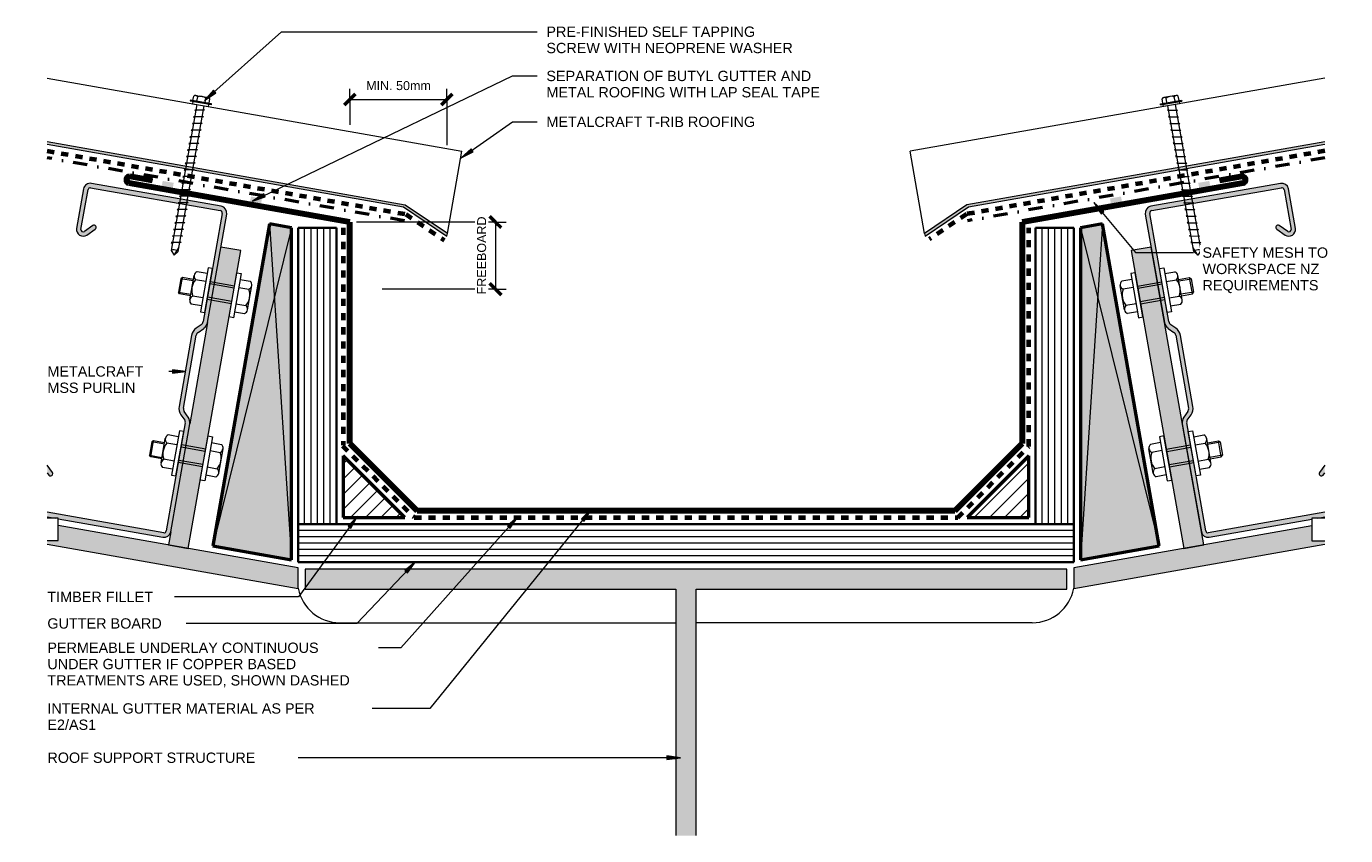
# Model space of a CAD drawing. Header units: millimetres. Extents: x 3437 to 4025, y 2645 to 3006.
import ezdxf

# ---------------------------------------------------------------- set-up
doc = ezdxf.new("R2010")
doc.units = ezdxf.units.MM
doc.linetypes.add('Dash', pattern=[6.35, 3.175, -3.175])
doc.linetypes.add('Dash dot', pattern=[15.875, 6.35, -4.7625, 0, -4.7625])
for name, color, linetype, lineweight in [('A-ANNO-DIMS', 211, 'Continuous', 9), ('A-ANNO-DIMS-2', 211, 'Continuous', 9), ('A-DETL', 90, 'Continuous', 13), ('A-DETL-GENF', 92, 'Continuous', 13), ('A-DETL-MEDM', 33, 'Continuous', 35), ('A-DETL-THIN', 151, 'Continuous', 13), ('G-ANNO-TEXT', 231, 'Continuous', 9)]:
    doc.layers.add(name, color=color, linetype=linetype, lineweight=lineweight)
doc.styles.add('Arial', font='arial.ttf', dxfattribs={"height": 4.6})
doc.styles.add('Arial_1', font='arial.ttf', dxfattribs={"height": 4})
doc.dimstyles.new('Diagonal', dxfattribs={"dimscale": 304.8, "dimtxt": 4.081038, "dimasz": 0.016404, "dimexe": 0.015748, "dimexo": 0.009843, "dimgap": 0.009843, "dimtad": 1, "dimdec": 0, "dimzin": 0, "dimdsep": 46, "dimtxsty": 'Arial_1', "dimblk1": 'OBLIQUE', "dimblk2": 'OBLIQUE', "dimsah": 1, "dimcen": 0.09, "dimazin": 0, "dimtfac": 1, "dimtdec": 4, "dimtix": 1, "dimtmove": 0, "dimatfit": 3, "dimfxl": 1, "dimtvp": 1, "dimtfill": 1, "dimtolj": 1, "dimtzin": 0, "dimarcsym": 2})
pattern_1 = [(45, (0, 0), (-3.3941125, 3.3941125), [])]

# ---------------------------------------------------------------- blocks, each defined once
blk = doc.blocks.new('Internal Gutter - Insulated Gutter-5393945-D CR 04 INTERNAL GUTTER')
at = {"layer": 'A-DETL-GENF', "lineweight": 50}
for p, q in [((0, 128.9), (-98.48, 146.26)), ((300, 128.9), (398.48, 146.26)), ((0, 128.9), (0, 30)), ((300, 30), (300, 128.9)), ((0, 30), (30, 0)), ((270, 0), (300, 30)), ((270, 0), (30, 0))]:
    blk.add_line(p, q, dxfattribs=at)
blk = doc.blocks.new('17mm Plywood1 - 17mm Plywood-5026487-D CR 04 INTERNAL GUTTER')
at = {"layer": 'A-DETL-GENF'}
for p, q in [((0, 14.17), (132.34, 14.17)), ((0, 11.33), (132.34, 11.33)), ((0, 8.5), (132.34, 8.5)), ((0, 5.67), (132.34, 5.67)), ((0, 2.83), (132.34, 2.83))]:
    blk.add_line(p, q, dxfattribs=at)
at = {"layer": 'A-DETL-MEDM'}
for p, q in [((132.34, 17), (0, 17)), ((0, 17), (0, 0)), ((0, 0), (132.34, 0))]:
    blk.add_line(p, q, dxfattribs=at)
blk = doc.blocks.new('17mm Plywood1 - 17mm Plywood-4869767-D CR 04 INTERNAL GUTTER')
at = {"layer": 'A-DETL-GENF'}
for p, q in [((0, 14.17), (346, 14.17)), ((0, 11.33), (346, 11.33)), ((0, 8.5), (346, 8.5)), ((0, 5.67), (346, 5.67)), ((0, 2.83), (346, 2.83))]:
    blk.add_line(p, q, dxfattribs=at)
at = {"layer": 'A-DETL-MEDM'}
for p, q in [((346, 17), (0, 17)), ((0, 17), (0, 0)), ((346, 0), (346, 17)), ((0, 0), (329, 0))]:
    blk.add_line(p, q, dxfattribs=at)
blk = doc.blocks.new('17mm Plywood1 - 17mm Plywood-V1-D CR 04 INTERNAL GUTTER')
at = {"layer": 'A-DETL-GENF'}
for p, q in [((0, 14.17), (132.34, 14.17)), ((0, 11.33), (132.34, 11.33)), ((0, 8.5), (132.34, 8.5)), ((0, 5.67), (132.34, 5.67)), ((0, 2.83), (132.34, 2.83))]:
    blk.add_line(p, q, dxfattribs=at)
at = {"layer": 'A-DETL-MEDM'}
for p, q in [((132.34, 17), (0, 17)), ((0, 17), (0, 0)), ((132.34, 0), (132.34, 17)), ((0, 0), (132.34, 0))]:
    blk.add_line(p, q, dxfattribs=at)
blk = doc.blocks.new('Roof Cladding Section - T-Trib-4833861-D CR 04 INTERNAL GUTTER')
at = {"layer": 'A-DETL-GENF'}
blk.add_hatch(color=256, dxfattribs=at).paths.add_polyline_path([(-290, 21.53), (-268.72, 31), (-107.26, 31), (-107.08, 32), (-269.3, 32), (-290, 22.78)])
for p, q in [((-102.15, 60), (-290, 60)), ((-290, 22.78), (-290, 60)), ((-269.3, 32), (-290, 22.78)), ((-290, 21.53), (-268.72, 31)), ((-107.08, 32), (-269.3, 32)), ((-268.72, 31), (-107.26, 31)), ((-290, 22.78), (-290, 21.53))]:
    blk.add_line(p, q, dxfattribs=at)
blk = doc.blocks.new('Building Paper - Building Paper-4869768-D CR 04 INTERNAL GUTTER')
at = {"layer": 'A-DETL-GENF', "linetype": 'Dash', "lineweight": 70}
blk.add_line((16.86, 0), (179.24, 0), dxfattribs=at)
blk = doc.blocks.new('Building Paper - Building Paper-5026488-D CR 04 INTERNAL GUTTER')
at = {"layer": 'A-DETL-GENF', "linetype": 'Dash', "lineweight": 70}
blk.add_line((0, 0), (20, 0), dxfattribs=at)
blk = doc.blocks.new('Roof Cladding Section - T-Trib-5026489-D CR 04 INTERNAL GUTTER')
at = {"layer": 'A-DETL-GENF'}
blk.add_hatch(color=256, dxfattribs=at).paths.add_polyline_path([(-276.88, -21.53), (-276.88, -22.78), (-256.19, -32), (-93.97, -32), (-94.14, -31), (-255.61, -31), (-274.86, -22.43)])
for p, q in [((-255.61, -31), (-276.88, -21.53)), ((-276.88, -21.53), (-276.88, -22.78)), ((-276.88, -22.78), (-276.88, -60)), ((-276.88, -22.78), (-256.19, -32)), ((-256.19, -32), (-93.97, -32)), ((-94.14, -31), (-255.61, -31)), ((-89.03, -60), (-276.88, -60))]:
    blk.add_line(p, q, dxfattribs=at)
blk = doc.blocks.new('Building Paper - Building Paper-4869772-D CR 04 INTERNAL GUTTER')
at = {"layer": 'A-DETL-GENF', "linetype": 'Dash', "lineweight": 70}
blk.add_line((16.86, 0), (179.24, 0), dxfattribs=at)
blk = doc.blocks.new('Building Paper - Building Paper-5026490-D CR 04 INTERNAL GUTTER')
at = {"layer": 'A-DETL-GENF', "linetype": 'Dash', "lineweight": 70}
blk.add_line((0, 0), (20.76, 0), dxfattribs=at)
blk = doc.blocks.new('Building Paper - Building Paper-5026491-D CR 04 INTERNAL GUTTER')
at = {"layer": 'A-DETL-GENF', "linetype": 'Dash', "lineweight": 70}
blk.add_line((0, 0), (97.09, 0), dxfattribs=at)
blk = doc.blocks.new('Building Paper - Building Paper-4869775-D CR 04 INTERNAL GUTTER')
at = {"layer": 'A-DETL-GENF', "linetype": 'Dash', "lineweight": 70}
blk.add_line((0, 0), (44.91, 0), dxfattribs=at)
blk = doc.blocks.new('Building Paper - Building Paper-4869776-D CR 04 INTERNAL GUTTER')
at = {"layer": 'A-DETL-GENF', "linetype": 'Dash', "lineweight": 70}
blk.add_line((0, 0), (242.49, 0), dxfattribs=at)
blk = doc.blocks.new('Building Paper - Building Paper-5026492-D CR 04 INTERNAL GUTTER')
at = {"layer": 'A-DETL-GENF', "linetype": 'Dash', "lineweight": 70}
blk.add_line((0, 0), (97.58, 0), dxfattribs=at)
blk = doc.blocks.new('Metalcraft MSS Purlin-150x1 - Metalcraft MSS Purlin-150x65-4992777-D CR 04 INTERNAL GUTTER')
at = {"layer": 'A-DETL-GENF'}
h = blk.add_hatch(color=256, dxfattribs=at)
h.paths.add_polyline_path([(2.22, 0.1), (3, 0), (49.57, 0), (49.65, 0.45), (52.21, 0), (55.37, 0), (55.73, 2), (2.99, 2), (2.74, 2.03), (2.5, 2.13), (2.29, 2.29), (2.13, 2.5), (2.03, 2.74), (2, 2.99), (2, 52), (2.09, 52.51), (2.22, 52.83), (2.49, 53.18), (4.53, 55.22), (5.32, 56.25), (5.82, 57.48), (5.99, 58.75), (5.99, 90.92), (5.82, 92.21), (5.32, 93.42), (4.53, 94.45), (2.66, 96.33), (2.31, 96.78), (2.08, 97.34), (2, 97.95), (2, 146.91), (2.04, 147.19), (2.15, 147.45), (2.32, 147.68), (2.55, 147.85), (2.81, 147.96), (3.24, 148), (61.85, 148), (62.16, 147.95), (62.35, 147.87), (62.56, 147.71), (62.71, 147.5), (62.81, 147.26), (62.85, 147.01), (62.85, 128.98), (62.82, 128.73), (62.72, 128.5), (62.57, 128.3), (62.37, 128.15), (62.14, 128.05), (61.89, 128.02), (61.64, 128.05), (61.41, 128.15), (61.21, 128.3), (57.97, 131.54), (57.77, 131.69), (57.53, 131.79), (57.27, 131.83), (57.01, 131.79), (56.77, 131.69), (56.56, 131.54), (56.4, 131.33), (56.3, 131.09), (56.27, 130.83), (56.3, 130.57), (56.4, 130.33), (56.56, 130.12), (59.78, 126.9), (60.4, 126.44), (61.12, 126.16), (61.89, 126.07), (62.66, 126.18), (63.37, 126.48), (63.98, 126.95), (64.45, 127.57), (64.75, 128.29), (64.85, 129.06), (64.85, 147), (64.75, 147.78), (64.45, 148.5), (63.97, 149.12), (63.35, 149.6), (62.62, 149.9), (61.85, 150), (2.92, 149.99), (2.22, 149.9), (1.5, 149.6), (0.88, 149.12), (0.4, 148.5), (0.1, 147.78), (0, 147), (0, 97.81), (0.14, 96.77), (0.53, 95.81), (1.17, 94.98), (3.41, 92.75), (3.72, 92.33), (3.92, 91.85), (3.99, 91.27), (3.99, 58.34), (3.92, 57.82), (3.72, 57.34), (3.41, 56.93), (1.17, 54.69), (0.53, 53.86), (0.14, 52.9), (0, 51.87), (0, 3), (0.1, 2.22), (0.4, 1.5), (0.88, 0.88), (1.5, 0.4), (2.14, 0.14)])
h.paths.add_polyline_path([(57.01, 18.21), (57.27, 18.17), (57.53, 18.21), (57.77, 18.31), (57.97, 18.46), (58.77, 19.26), (59.38, 22.69), (56.56, 19.88), (56.4, 19.67), (56.3, 19.43), (56.27, 19.17), (56.3, 18.91), (56.4, 18.67), (56.56, 18.46), (56.77, 18.31)])
for p, q in [((61.85, 150), (3, 150)), ((3.09, 148), (61.85, 148)), ((0, 147), (0, 97.81)), ((2, 97.95), (2, 146.91)), ((62.85, 147.01), (62.85, 128.98)), ((64.85, 129.06), (64.85, 147)), ((56.56, 130.12), (59.78, 126.9)), ((61.21, 128.3), (57.97, 131.54)), ((1.17, 94.98), (3.41, 92.75)), ((4.53, 94.45), (2.69, 96.3)), ((3.99, 91.34), (3.99, 58.34)), ((5.99, 58.75), (5.99, 90.92)), ((3.41, 56.93), (1.17, 54.69)), ((2.49, 53.18), (4.53, 55.22)), ((0, 51.87), (0, 3)), ((2, 2.99), (2, 52)), ((59.38, 22.69), (56.56, 19.88)), ((57.97, 18.46), (58.77, 19.26)), ((55.73, 2), (2.99, 2)), ((3, 0), (49.57, 0)), ((52.21, 0), (55.37, 0))]:
    blk.add_line(p, q, dxfattribs=at)
for centre, radius, start, end in [((3, 147), 3, 90, 180), ((3.09, 146.91), 1.09, 90, 180), ((61.85, 147), 3, 360, 90), ((61.85, 147.01), 0.993, 0, 90), ((57.27, 130.83), 1, 45, 225), ((61.85, 129.06), 2.99, 226.03381, 0), ((61.89, 128.98), 0.959, 225, 0), ((3.99, 97.81), 3.99, 180, 225), ((4.34, 97.95), 2.34, 180, 225), ((1, 90.92), 4.99, 360, 45), ((2, 91.34), 1.99, 0, 45), ((3.99, 51.87), 3.99, 135, 180), ((3.67, 52), 1.67, 135, 180), ((2, 58.34), 1.99, 315, 360), ((1, 58.75), 4.99, 315, 360), ((57.27, 19.17), 1, 135, 315), ((3, 3), 3, 180, 270), ((2.99, 2.99), 0.993, 180, 270)]:
    blk.add_arc(centre, radius, start, end, dxfattribs=at)
blk = doc.blocks.new('Metalcraft MSS Purlin-150x1 - Metalcraft MSS Purlin-150x65-5026493-D CR 04 INTERNAL GUTTER')
at = {"layer": 'A-DETL-GENF'}
h = blk.add_hatch(color=256, dxfattribs=at)
h.paths.add_polyline_path([(2.22, -0.1), (1.5, -0.4), (0.88, -0.88), (0.4, -1.5), (0.1, -2.22), (0, -3), (0, -51.87), (0.14, -52.9), (0.53, -53.86), (1.17, -54.69), (3.41, -56.93), (3.72, -57.34), (3.92, -57.82), (3.99, -58.34), (3.99, -91.37), (3.92, -91.85), (3.72, -92.33), (3.41, -92.75), (1.17, -94.98), (0.53, -95.81), (0.14, -96.77), (0, -97.81), (0, -147), (0.1, -147.78), (0.4, -148.5), (0.88, -149.12), (1.5, -149.6), (2.22, -149.9), (3.17, -150), (61.85, -150), (62.62, -149.9), (63.35, -149.6), (63.97, -149.12), (64.45, -148.5), (64.75, -147.78), (64.85, -147), (64.85, -129.06), (64.75, -128.29), (64.45, -127.57), (63.98, -126.95), (63.37, -126.48), (62.66, -126.18), (61.89, -126.07), (61.12, -126.16), (60.4, -126.44), (59.78, -126.9), (56.56, -130.12), (56.4, -130.33), (56.3, -130.57), (56.27, -130.83), (56.3, -131.09), (56.45, -131.39), (56.56, -131.54), (56.84, -131.73), (57.01, -131.79), (57.27, -131.83), (57.53, -131.79), (57.77, -131.69), (58.04, -131.47), (61.21, -128.3), (61.47, -128.12), (61.64, -128.05), (61.89, -128.02), (62.14, -128.05), (62.37, -128.15), (62.57, -128.3), (62.72, -128.5), (62.82, -128.73), (62.85, -129.01), (62.85, -147.01), (62.81, -147.26), (62.71, -147.5), (62.56, -147.71), (62.27, -147.9), (62.11, -147.97), (61.85, -148), (3.09, -148), (2.81, -147.96), (2.55, -147.85), (2.32, -147.68), (2.13, -147.42), (2.04, -147.19), (2, -146.91), (2, -97.95), (2.08, -97.34), (2.31, -96.78), (2.69, -96.3), (4.53, -94.45), (5.32, -93.42), (5.82, -92.21), (5.99, -90.92), (5.99, -58.75), (5.82, -57.46), (5.32, -56.25), (4.53, -55.22), (2.49, -53.18), (2.22, -52.83), (2.06, -52.43), (2, -52), (2, -2.99), (2.03, -2.74), (2.13, -2.5), (2.29, -2.29), (2.5, -2.13), (2.74, -2.03), (2.99, -2), (55.73, -2), (55.37, 0), (51.85, 0), (50.53, -0.23), (50.49, 0), (3, 0), (2.39, -0.08)])
h.paths.add_polyline_path([(57.01, -18.21), (56.77, -18.31), (56.56, -18.46), (56.37, -18.75), (56.3, -18.91), (56.27, -19.17), (56.32, -19.48), (56.4, -19.67), (56.63, -19.94), (59.38, -22.69), (58.77, -19.26), (57.9, -18.41), (57.77, -18.31), (57.53, -18.21), (57.27, -18.17)])
for p, q in [((50.49, 0), (3, 0)), ((55.37, 0), (51.85, 0)), ((0, -3), (0, -51.87)), ((2, -52), (2, -2.99)), ((2.99, -2), (55.73, -2)), ((56.56, -19.88), (59.38, -22.69)), ((58.77, -19.26), (57.97, -18.46)), ((1.17, -54.69), (3.41, -56.93)), ((4.53, -55.22), (2.49, -53.18)), ((3.99, -58.34), (3.99, -91.34)), ((5.99, -90.92), (5.99, -58.75)), ((3.41, -92.75), (1.17, -94.98)), ((0, -97.81), (0, -147)), ((2, -146.91), (2, -97.95)), ((2.69, -96.3), (4.53, -94.45)), ((59.78, -126.9), (56.56, -130.12)), ((57.97, -131.54), (61.21, -128.3)), ((62.85, -128.98), (62.85, -147.01)), ((64.85, -147), (64.85, -129.06)), ((3, -150), (61.85, -150)), ((61.85, -148), (3.09, -148))]:
    blk.add_line(p, q, dxfattribs=at)
for centre, radius, start, end in [((3, -3), 3, 90, 180), ((2.99, -2.99), 0.993, 90, 180), ((57.27, -19.17), 1, 45, 225), ((3.99, -51.87), 3.99, 180, 225), ((3.67, -52), 1.67, 180, 225), ((2, -58.34), 1.99, 0, 45), ((1, -58.75), 4.99, 0, 45), ((2, -91.34), 1.99, 315, 360), ((1, -90.92), 4.99, 315, 0), ((3.99, -97.81), 3.99, 135, 180), ((4.34, -97.95), 2.34, 135, 180), ((61.85, -129.06), 2.99, 0, 133.96619), ((61.89, -128.98), 0.959, 0, 135), ((57.27, -130.83), 1, 135, 315), ((3, -147), 3, 180, 270), ((3.09, -146.91), 1.09, 180, 270), ((61.85, -147), 3, 270, 0), ((61.85, -147.01), 0.993, 270, 360)]:
    blk.add_arc(centre, radius, start, end, dxfattribs=at)
blk = doc.blocks.new('Rivets - M1 - Rivets-4992778-D CR 04 INTERNAL GUTTER')
at = {"layer": 'A-DETL-GENF'}
for p, q in [((-2, 7.33), (-6.57, 7.33)), ((-2, 10), (-2, -10)), ((0, 10), (-2, 10)), ((0, -10), (0, 10)), ((11, -10), (11, 10)), ((11, 10), (13, 10)), ((13, 10), (13, -10)), ((13, 7.33), (17.57, 7.33)), ((-7.57, -5.52), (-7.57, 5.52)), ((-2, 3.7), (-6.57, 3.7)), ((0, 4), (11, 4)), ((0, 3), (11, 3)), ((13, 3.7), (17.57, 3.7)), ((18.57, -5.52), (18.57, 5.52)), ((18.57, 3.67), (23.54, 3.67)), ((18.57, 3.01), (24.2, 3.01)), ((23.54, 3.67), (24.2, 3.01)), ((23.54, -3.67), (23.54, 3.67)), ((24.2, 3.01), (24.2, -3.01)), ((-2, -3.7), (-6.57, -3.7)), ((0, -3), (11, -3)), ((0, -4), (11, -4)), ((13, -3.7), (17.57, -3.7)), ((24.2, -3.01), (18.57, -3.01)), ((18.57, -3.67), (23.54, -3.67)), ((23.54, -3.67), (24.2, -3.01)), ((-2, -7.33), (-6.57, -7.33)), ((-2, -10), (0, -10)), ((13, -10), (11, -10)), ((13, -7.33), (17.57, -7.33))]:
    blk.add_line(p, q, dxfattribs=at)
for centre, radius, start, end in [((-5.42, 5.52), 2.15, 122.38007, 237.61993), ((16.42, 5.52), 2.15, 302.38007, 57.61993), ((-0.24, 0), 7.33, 149.72736, 210.27264), ((11.24, 0), 7.33, 329.72736, 30.27264), ((-5.42, -5.52), 2.15, 122.38007, 237.61993), ((16.42, -5.52), 2.15, 302.38007, 57.61993)]:
    blk.add_arc(centre, radius, start, end, dxfattribs=at)
blk = doc.blocks.new('Rivets - M1 - Rivets-5026494-D CR 04 INTERNAL GUTTER')
at = {"layer": 'A-DETL-GENF'}
for p, q in [((-2, 7.33), (-6.57, 7.33)), ((-2, -10), (-2, 10)), ((-2, 10), (0, 10)), ((0, 10), (0, -10)), ((11, 10), (11, -10)), ((13, 10), (11, 10)), ((13, -10), (13, 10)), ((13, 7.33), (17.57, 7.33)), ((-7.57, 5.52), (-7.57, -5.52)), ((-2, 3.7), (-6.57, 3.7)), ((0, 4), (11, 4)), ((0, 3), (11, 3)), ((13, 3.7), (17.57, 3.7)), ((18.57, 5.52), (18.57, -5.52)), ((18.57, 3.67), (23.54, 3.67)), ((24.2, 3.01), (18.57, 3.01)), ((23.54, 3.67), (24.2, 3.01)), ((23.54, 3.67), (23.54, -3.67)), ((24.2, -3.01), (24.2, 3.01)), ((-2, -3.7), (-6.57, -3.7)), ((0, -3), (11, -3)), ((0, -4), (11, -4)), ((13, -3.7), (17.57, -3.7)), ((18.57, -3.01), (24.2, -3.01)), ((18.57, -3.67), (23.54, -3.67)), ((23.54, -3.67), (24.2, -3.01)), ((-2, -7.33), (-6.57, -7.33)), ((0, -10), (-2, -10)), ((11, -10), (13, -10)), ((13, -7.33), (17.57, -7.33))]:
    blk.add_line(p, q, dxfattribs=at)
for centre, radius, start, end in [((-5.42, 5.52), 2.15, 122.38007, 237.61993), ((16.42, 5.52), 2.15, 302.38007, 57.61993), ((-0.24, 0), 7.33, 149.72736, 210.27264), ((11.24, 0), 7.33, 329.72736, 30.27264), ((-5.42, -5.52), 2.15, 122.38007, 237.61993), ((16.42, -5.52), 2.15, 302.38007, 57.61993)]:
    blk.add_arc(centre, radius, start, end, dxfattribs=at)
blk = doc.blocks.new('Screw4 - Screw 2-5534690-D CR 04 INTERNAL GUTTER')
at = {"layer": 'A-DETL-GENF'}
for p, q in [((4.79, 1.5), (-4.79, 1.5)), ((-4.79, 1.5), (-4.79, 1)), ((4.79, 1), (-4.79, 1)), ((-3.67, 1.5), (-3.67, 3.47)), ((-3.67, 1), (-3.67, 0)), ((-3.67, 0), (3.67, 0)), ((-2.76, 3.97), (2.76, 3.97)), ((-1.85, 1.5), (-1.85, 3.47)), ((-1.6, 0), (-1.6, -66.08)), ((1.6, -66.08), (1.6, 0)), ((1.85, 1.5), (1.85, 3.47)), ((3.67, 1.5), (3.67, 3.47)), ((3.67, 0), (3.67, 1)), ((4.79, 1), (4.79, 1.5)), ((2.17, -1.91), (-2.17, -2.67)), ((-2.17, -2.67), (-1.6, -3)), ((2.17, -4.91), (-2.17, -5.67)), ((-2.17, -5.67), (-1.6, -6)), ((1.6, -1.58), (2.17, -1.91)), ((1.6, -4.58), (2.17, -4.91)), ((2.17, -7.91), (-2.17, -8.67)), ((-2.17, -8.67), (-1.6, -9)), ((2.17, -10.91), (-2.17, -11.67)), ((-2.17, -11.67), (-1.6, -12)), ((1.6, -7.58), (2.17, -7.91)), ((1.6, -10.58), (2.17, -10.91)), ((2.17, -13.91), (-2.17, -14.67)), ((-2.17, -14.67), (-1.6, -15)), ((2.17, -16.91), (-2.17, -17.67)), ((1.6, -13.58), (2.17, -13.91)), ((1.6, -16.58), (2.17, -16.91)), ((-2.17, -17.67), (-1.6, -18)), ((2.17, -19.91), (-2.17, -20.67)), ((-2.17, -20.67), (-1.6, -21)), ((2.17, -22.91), (-2.17, -23.67)), ((1.6, -19.58), (2.17, -19.91)), ((1.6, -22.58), (2.17, -22.91)), ((-2.17, -23.67), (-1.6, -24)), ((2.17, -25.91), (-2.17, -26.67)), ((-2.17, -26.67), (-1.6, -27)), ((2.17, -28.91), (-2.17, -29.67)), ((1.6, -25.58), (2.17, -25.91)), ((1.6, -28.58), (2.17, -28.91)), ((-2.17, -29.67), (-1.6, -30)), ((2.17, -31.91), (-2.17, -32.67)), ((-2.17, -32.67), (-1.6, -33)), ((2.17, -34.91), (-2.17, -35.67)), ((1.6, -31.58), (2.17, -31.91)), ((1.6, -34.58), (2.17, -34.91)), ((-2.17, -35.67), (-1.6, -36)), ((2.17, -37.91), (-2.17, -38.67)), ((-2.17, -38.67), (-1.6, -39)), ((2.17, -40.91), (-2.17, -41.67)), ((1.6, -37.58), (2.17, -37.91)), ((1.6, -40.58), (2.17, -40.91)), ((-2.17, -41.67), (-1.6, -42)), ((2.17, -43.91), (-2.17, -44.67)), ((-2.17, -44.67), (-1.6, -45)), ((2.17, -46.91), (-2.17, -47.67)), ((1.6, -43.58), (2.17, -43.91)), ((1.6, -46.58), (2.17, -46.91)), ((-2.17, -47.67), (-1.6, -48)), ((2.17, -49.91), (-2.17, -50.67)), ((-2.17, -50.67), (-1.6, -51)), ((2.17, -52.91), (-2.17, -53.67)), ((1.6, -49.58), (2.17, -49.91)), ((1.6, -52.58), (2.17, -52.91)), ((-2.17, -53.67), (-1.6, -54)), ((2.17, -55.91), (-2.17, -56.67)), ((-2.17, -56.67), (-1.6, -57)), ((1.6, -55.58), (2.17, -55.91)), ((1.6, -58.58), (2.17, -58.91)), ((2.17, -58.91), (-2.17, -59.67)), ((-2.17, -59.67), (-1.6, -60)), ((2.17, -61.91), (-2.17, -62.67)), ((-2.17, -62.67), (-1.6, -63)), ((0, -67.99), (1.6, -64.03)), ((1.6, -61.58), (2.17, -61.91)), ((-1.6, -66.08), (0, -67.99)), ((1.6, -66.08), (0, -67.99))]:
    blk.add_line(p, q, dxfattribs=at)
for centre, radius, start, end in [((-2.76, 2.9), 1.08, 32.38007, 147.61993), ((0, 0.31), 3.67, 59.72736, 120.27264), ((2.76, 2.9), 1.08, 32.38007, 147.61993), ((0.08, -68.71), 3.11, 74.30592, 122.49751)]:
    blk.add_arc(centre, radius, start, end, dxfattribs=at)
blk = doc.blocks.new('Screw4 - Screw 2-5534848-D CR 04 INTERNAL GUTTER')
at = {"layer": 'A-DETL-GENF'}
for p, q in [((-1.6, 66.08), (0, 67.99)), ((-1.6, 0), (-1.6, 66.08)), ((1.6, 66.08), (0, 67.99)), ((0, 67.99), (1.6, 64.03)), ((1.6, 66.08), (1.6, 0)), ((-2.17, 62.67), (-1.6, 63)), ((2.17, 61.91), (-2.17, 62.67)), ((-2.17, 59.67), (-1.6, 60)), ((2.17, 58.91), (-2.17, 59.67)), ((1.6, 61.58), (2.17, 61.91)), ((1.6, 58.58), (2.17, 58.91)), ((-2.17, 56.67), (-1.6, 57)), ((2.17, 55.91), (-2.17, 56.67)), ((-2.17, 53.67), (-1.6, 54)), ((2.17, 52.91), (-2.17, 53.67)), ((1.6, 55.58), (2.17, 55.91)), ((-2.17, 50.67), (-1.6, 51)), ((2.17, 49.91), (-2.17, 50.67)), ((-2.17, 47.67), (-1.6, 48)), ((2.17, 46.91), (-2.17, 47.67)), ((1.6, 52.58), (2.17, 52.91)), ((1.6, 49.58), (2.17, 49.91)), ((-2.17, 44.67), (-1.6, 45)), ((2.17, 43.91), (-2.17, 44.67)), ((-2.17, 41.67), (-1.6, 42)), ((2.17, 40.91), (-2.17, 41.67)), ((1.6, 46.58), (2.17, 46.91)), ((1.6, 43.58), (2.17, 43.91)), ((-2.17, 38.67), (-1.6, 39)), ((2.17, 37.91), (-2.17, 38.67)), ((-2.17, 35.67), (-1.6, 36)), ((2.17, 34.91), (-2.17, 35.67)), ((1.6, 40.58), (2.17, 40.91)), ((1.6, 37.58), (2.17, 37.91)), ((-2.17, 32.67), (-1.6, 33)), ((2.17, 31.91), (-2.17, 32.67)), ((-2.17, 29.67), (-1.6, 30)), ((2.17, 28.91), (-2.17, 29.67)), ((1.6, 34.58), (2.17, 34.91)), ((1.6, 31.58), (2.17, 31.91)), ((-2.17, 26.67), (-1.6, 27)), ((2.17, 25.91), (-2.17, 26.67)), ((-2.17, 23.67), (-1.6, 24)), ((2.17, 22.91), (-2.17, 23.67)), ((1.6, 28.58), (2.17, 28.91)), ((1.6, 25.58), (2.17, 25.91)), ((-2.17, 20.67), (-1.6, 21)), ((2.17, 19.91), (-2.17, 20.67)), ((-2.17, 17.67), (-1.6, 18)), ((2.17, 16.91), (-2.17, 17.67)), ((1.6, 22.58), (2.17, 22.91)), ((1.6, 19.58), (2.17, 19.91)), ((-2.17, 14.67), (-1.6, 15)), ((2.17, 13.91), (-2.17, 14.67)), ((-2.17, 11.67), (-1.6, 12)), ((1.6, 16.58), (2.17, 16.91)), ((1.6, 13.58), (2.17, 13.91)), ((2.17, 10.91), (-2.17, 11.67)), ((-2.17, 8.67), (-1.6, 9)), ((2.17, 7.91), (-2.17, 8.67)), ((-2.17, 5.67), (-1.6, 6)), ((1.6, 10.58), (2.17, 10.91)), ((1.6, 7.58), (2.17, 7.91)), ((-3.67, 0), (3.67, 0)), ((-3.67, -1), (-3.67, 0)), ((2.17, 4.91), (-2.17, 5.67)), ((-2.17, 2.67), (-1.6, 3)), ((2.17, 1.91), (-2.17, 2.67)), ((1.6, 4.58), (2.17, 4.91)), ((1.6, 1.58), (2.17, 1.91)), ((-4.79, -1.5), (-4.79, -1)), ((4.79, -1), (-4.79, -1)), ((4.79, -1.5), (-4.79, -1.5)), ((-3.67, -1.5), (-3.67, -3.47)), ((-2.76, -3.97), (2.76, -3.97)), ((-1.85, -1.5), (-1.85, -3.47)), ((1.85, -1.5), (1.85, -3.47)), ((3.67, 0), (3.67, -1)), ((3.67, -1.5), (3.67, -3.47)), ((4.79, -1), (4.79, -1.5))]:
    blk.add_line(p, q, dxfattribs=at)
for centre, radius, start, end in [((0.08, 68.71), 3.11, 237.50249, 285.69408), ((-2.76, -2.9), 1.08, 212.38007, 327.61993), ((0, -0.31), 3.67, 239.72736, 300.27264), ((2.76, -2.9), 1.08, 212.38007, 327.61993)]:
    blk.add_arc(centre, radius, start, end, dxfattribs=at)
blk = doc.blocks.new('DIMBLOCK1-D CR 04 INTERNAL GUTTER')
at = {"layer": 'A-ANNO-DIMS-2', "lineweight": 50}
for p, q in [((3646.1, 2919.04), (3643.6, 2921.54)), ((3646.1, 2919.04), (3648.6, 2916.54)), ((3646.1, 2889.04), (3643.6, 2891.54)), ((3646.1, 2889.04), (3648.6, 2886.54))]:
    blk.add_line(p, q, dxfattribs=at)
at = {"layer": 'A-ANNO-DIMS-2'}
for p, q in [((3646.1, 2919.04), (3584.11, 2919.04)), ((3646.1, 2919.04), (3646.1, 2889.04)), ((3646.1, 2919.04), (3650.9, 2919.04)), ((3646.1, 2889.04), (3595.47, 2889.04)), ((3646.1, 2889.04), (3650.9, 2889.04))]:
    blk.add_line(p, q, dxfattribs=at)
at = {"layer": 'A-ANNO-DIMS-2', "color": 0, "insert": (3637.91, 2886.75), "char_height": 4, "width": 41.5136, "attachment_point": 1, "rotation": 90, "line_spacing_factor": 0.941778, "style": 'Arial_1', "bg_fill": 3, "box_fill_scale": 1.25, "bg_fill_color": 9, "bg_fill_true_color": 13158600, "bg_fill_transparency": 0}
blk.add_mtext('FREEBOARD', dxfattribs=at)
blk = doc.blocks.new('_Oblique')
at = {"color": 0, "linetype": 'ByBlock', "lineweight": -2}
blk.add_line((-0.5, -0.5), (0.5, 0.5), dxfattribs=at)
blk = doc.blocks.new('DIMBLOCK2-D CR 04 INTERNAL GUTTER')
at = {"layer": 'A-ANNO-DIMS-2', "lineweight": 50}
for p, q in [((3581.11, 2973.75), (3578.61, 2971.25)), ((3581.11, 2973.75), (3583.61, 2976.25)), ((3624.43, 2973.75), (3621.93, 2971.25)), ((3624.43, 2973.75), (3626.93, 2976.25))]:
    blk.add_line(p, q, dxfattribs=at)
at = {"layer": 'A-ANNO-DIMS-2'}
for p, q in [((3581.11, 2973.75), (3581.11, 2978.55)), ((3581.11, 2973.75), (3624.43, 2973.75)), ((3581.11, 2973.75), (3581.11, 2962.47)), ((3624.43, 2973.75), (3624.43, 2978.55)), ((3624.43, 2973.75), (3624.43, 2953.41))]:
    blk.add_line(p, q, dxfattribs=at)
at = {"layer": 'A-ANNO-DIMS-2', "color": 0, "insert": (3588.39, 2981.94), "char_height": 4, "width": 34.5067, "attachment_point": 1, "line_spacing_factor": 0.941778, "style": 'Arial_1', "bg_fill": 3, "box_fill_scale": 1.25, "bg_fill_color": 9, "bg_fill_true_color": 13158600, "bg_fill_transparency": 0}
blk.add_mtext('MIN. 50mm', dxfattribs=at)

msp = doc.modelspace()

# ---------------------------------------------------------------- hatches: boundary and pattern name
at = {"layer": 'A-DETL-GENF'}
h = msp.add_hatch(color=7, dxfattribs=at)
h.paths.add_polyline_path([(3541.5, 2927.26), (3541.91, 2929.58), (3536.99, 2930.45), (3536.58, 2928.12)])
h.paths.add_polyline_path([(3502.11, 2934.2), (3502.52, 2936.53), (3497.59, 2937.39), (3497.18, 2935.07), (3501.3, 2934.34)])
h = msp.add_hatch(color=7, dxfattribs=at)
h.paths.add_polyline_path([(3920.72, 2927.26), (3925.64, 2928.12), (3925.23, 2930.45), (3920.31, 2929.58)])
h.paths.add_polyline_path([(3960.11, 2934.2), (3965.03, 2935.07), (3964.62, 2937.39), (3959.7, 2936.53), (3960.08, 2934.34)])
for color, points in [(7, [(3555.11, 2768.22), (3555.11, 2916.45), (3545.26, 2918.19), (3519.91, 2774.43), (3532.43, 2772.22)]), (7, [(3907.11, 2768.22), (3942.31, 2774.43), (3916.96, 2918.19), (3907.11, 2916.45), (3907.11, 2784.14)]), (10, [(3508.98, 2773.33), (3532.43, 2906.28), (3523.56, 2907.85), (3500.12, 2774.9), (3501.16, 2774.71)]), (10, [(3953.23, 2773.33), (3962.1, 2774.9), (3938.65, 2907.85), (3929.79, 2906.28), (3952.57, 2777.1)]), (10, [(3558.11, 2755.53), (3558.11, 2764.67), (3450.92, 2783.57), (3450.92, 2776.85), (3446.11, 2776.85), (3446.11, 2775.28), (3546.65, 2757.55)]), (10, [(3904.11, 2755.53), (4016.11, 2775.28), (4016.11, 2776.75), (4010.4, 2776.75), (4010.4, 2783.41), (3904.11, 2764.67), (3904.11, 2757.55)]), (10, [(3726.61, 2645.14), (3735.61, 2645.14), (3735.61, 2755.14), (3901.11, 2755.14), (3901.11, 2764.14), (3561.11, 2764.14), (3561.11, 2755.14), (3726.61, 2755.14), (3726.61, 2754.65)])]:
    msp.add_hatch(color=color, dxfattribs=at).paths.add_polyline_path(points)
h = msp.add_hatch(dxfattribs=at)
h.set_pattern_fill('FP_1', color=9, style=0, pattern_type=2)
h.set_pattern_definition(pattern_1)
h.paths.add_polyline_path([(3605.62, 2787.14), (3578.11, 2814.66), (3578.11, 2787.14)])
h = msp.add_hatch(dxfattribs=at)
h.set_pattern_fill('FP_1', color=9, style=0, pattern_type=2)
h.set_pattern_definition(pattern_1)
h.paths.add_polyline_path([(3884.11, 2787.14), (3884.11, 2814.66), (3856.59, 2787.14)])
at = {"layer": 'G-ANNO-TEXT'}
for points in [[(3516.29, 2973.33), (3521.29, 2976.74), (3520.24, 2977.92)], [(3630.72, 2947.64), (3636.09, 2950.44), (3635.18, 2951.73)], [(3537.63, 2928.34), (3543.38, 2930.23), (3542.7, 2931.65)], [(3913.13, 2927.79), (3916.36, 2922.67), (3917.57, 2923.68)], [(3507.91, 2852.35), (3501.91, 2853.14), (3501.91, 2851.56)], [(3688.81, 2790.68), (3684.42, 2786.51), (3685.64, 2785.52)], [(3584.47, 2787.7), (3580.3, 2783.32), (3581.57, 2782.39)], [(3656.01, 2787.38), (3651.42, 2783.43), (3652.6, 2782.38)], [(3610.4, 2767.31), (3605.69, 2763.51), (3606.83, 2762.42)], [(3728.63, 2679.93), (3722.63, 2680.72), (3722.63, 2679.14)]]:
    msp.add_hatch(color=7, dxfattribs=at).paths.add_polyline_path(points)

# ---------------------------------------------------------------- linework, layer by layer
at = {"layer": 'A-DETL', "linetype": 'Dash dot', "lineweight": 50}
for p, q in [((3605.5, 2919.62), (3446.11, 2947.72)), ((4016.11, 2947.72), (3856.72, 2919.62))]:
    msp.add_line(p, q, dxfattribs=at)
at = {"layer": 'A-DETL', "lineweight": 50}
for p, q in [((3483.15, 2939.36), (3493, 2937.63)), ((3979.07, 2939.36), (3969.22, 2937.63)), ((3545.26, 2918.19), (3519.91, 2774.43)), ((3555.11, 2916.45), (3545.26, 2918.19)), ((3555.11, 2768.22), (3555.11, 2916.45)), ((3916.96, 2918.19), (3907.11, 2916.45)), ((3907.11, 2916.45), (3907.11, 2768.22)), ((3942.31, 2774.43), (3916.96, 2918.19)), ((3605.62, 2787.14), (3578.11, 2814.66)), ((3578.11, 2814.66), (3578.11, 2787.14)), ((3884.11, 2814.66), (3856.59, 2787.14)), ((3884.11, 2787.14), (3884.11, 2814.66)), ((3578.11, 2787.14), (3605.62, 2787.14)), ((3856.59, 2787.14), (3884.11, 2787.14)), ((3519.91, 2774.43), (3555.11, 2768.22)), ((3907.11, 2768.22), (3942.31, 2774.43))]:
    msp.add_line(p, q, dxfattribs=at)
at = {"layer": 'A-DETL', "lineweight": 100}
for p, q in [((3493, 2937.63), (3483.15, 2939.36)), ((3979.07, 2939.36), (3969.22, 2937.63)), ((3581.11, 2919.04), (3482.63, 2936.41)), ((3979.59, 2936.41), (3881.11, 2919.04)), ((3581.11, 2820.14), (3581.11, 2919.04)), ((3881.11, 2919.04), (3881.11, 2820.14)), ((3611.11, 2790.14), (3581.11, 2820.14)), ((3881.11, 2820.14), (3851.11, 2790.14)), ((3851.11, 2790.14), (3611.11, 2790.14))]:
    msp.add_line(p, q, dxfattribs=at)
at = {"layer": 'A-DETL'}
for p, q in [((3555.11, 2916.45), (3519.91, 2774.43)), ((3545.26, 2918.19), (3555.11, 2768.22)), ((3916.96, 2918.19), (3907.11, 2768.22)), ((3907.11, 2916.45), (3942.31, 2774.43)), ((3450.92, 2786.85), (3446.11, 2786.85)), ((3450.92, 2776.85), (3450.92, 2786.85)), ((4016.11, 2786.92), (4010.4, 2786.92)), ((4010.4, 2786.92), (4010.4, 2776.75)), ((3446.11, 2776.85), (3450.92, 2776.85)), ((4010.4, 2776.75), (4016.11, 2776.75))]:
    msp.add_line(p, q, dxfattribs=at)
at = {"layer": 'A-DETL', "lineweight": 50}
for centre, start, end in [((3482.89, 2937.88), 80, 260), ((3979.33, 2937.88), 280, 100)]:
    msp.add_arc(centre, 1.5, start, end, dxfattribs=at)
at = {"layer": 'A-DETL', "lineweight": 100}
for centre, start, end in [((3482.89, 2937.88), 90, 250), ((3979.33, 2937.88), 280, 100)]:
    msp.add_arc(centre, 1.5, start, end, dxfattribs=at)
at = {"layer": 'A-DETL-THIN'}
for p, q in [((3508.98, 2773.33), (3532.43, 2906.28)), ((3532.43, 2906.28), (3523.56, 2907.85)), ((3938.65, 2907.85), (3929.79, 2906.28)), ((3929.79, 2906.28), (3953.23, 2773.33)), ((3962.1, 2774.9), (3938.65, 2907.85)), ((3517.63, 2874.17), (3509.65, 2828.93)), ((3558.11, 2764.67), (3450.92, 2783.57)), ((3501.16, 2780.81), (3500.12, 2774.9)), ((4010.4, 2783.41), (3904.11, 2764.67)), ((3446.11, 2775.28), (3558.11, 2755.53)), ((3500.12, 2774.9), (3508.98, 2773.33)), ((3904.11, 2755.53), (4016.11, 2775.28)), ((3953.23, 2773.33), (3962.1, 2774.9)), ((3558.11, 2755.53), (3558.11, 2764.67)), ((3561.11, 2764.14), (3561.11, 2755.14)), ((3901.11, 2764.14), (3561.11, 2764.14)), ((3901.11, 2755.14), (3901.11, 2764.14)), ((3904.11, 2764.67), (3904.11, 2755.53)), ((3561.11, 2755.14), (3726.61, 2755.14)), ((3726.61, 2755.14), (3726.61, 2645.14)), ((3735.61, 2645.14), (3735.61, 2755.14)), ((3735.61, 2755.14), (3901.11, 2755.14)), ((3576.61, 2740.14), (3726.61, 2740.14)), ((3885.61, 2740.14), (3735.61, 2740.14))]:
    msp.add_line(p, q, dxfattribs=at)
for centre, start, end in [((3576.61, 2758.96), 190.48589, 270), ((3885.61, 2758.96), 270, 349.51411)]:
    msp.add_arc(centre, 18.81, start, end, dxfattribs=at)
at = {"layer": 'G-ANNO-TEXT', "color": 250}
for p, q in [((3516.29, 2973.33), (3550.6, 3004.01)), ((3550.6, 3004.01), (3664.74, 3004.01)), ((3653.76, 2984.26), (3664.74, 2984.26)), ((3520.24, 2977.92), (3516.29, 2973.33)), ((3516.29, 2973.33), (3521.29, 2976.74)), ((3521.29, 2976.74), (3520.24, 2977.92)), ((3630.72, 2947.64), (3653.76, 2963.78)), ((3653.76, 2963.78), (3664.74, 2963.78)), ((3635.18, 2951.73), (3630.72, 2947.64)), ((3630.72, 2947.64), (3636.09, 2950.44)), ((3636.09, 2950.44), (3635.18, 2951.73)), ((3542.7, 2931.65), (3537.63, 2928.34)), ((3543.38, 2930.23), (3542.7, 2931.65)), ((3537.63, 2928.34), (3543.38, 2930.23)), ((3913.13, 2927.79), (3916.36, 2922.67)), ((3917.57, 2923.68), (3913.13, 2927.79)), ((3913.13, 2927.79), (3931.74, 2905.39)), ((3916.36, 2922.67), (3917.57, 2923.68)), ((3931.74, 2905.39), (3957.51, 2905.39)), ((3495.2, 2852.35), (3493.86, 2852.35)), ((3507.91, 2852.35), (3495.2, 2852.35)), ((3507.91, 2852.35), (3501.91, 2853.14)), ((3501.91, 2853.14), (3501.91, 2851.56)), ((3501.91, 2851.56), (3507.91, 2852.35)), ((3688.81, 2790.68), (3616.85, 2701.92)), ((3688.81, 2790.68), (3684.42, 2786.51)), ((3685.64, 2785.52), (3688.81, 2790.68)), ((3584.47, 2787.7), (3558.25, 2751.73)), ((3584.47, 2787.7), (3580.3, 2783.32)), ((3581.57, 2782.39), (3584.47, 2787.7)), ((3656.01, 2787.38), (3603.87, 2729.01)), ((3656.01, 2787.38), (3651.42, 2783.43)), ((3652.6, 2782.38), (3656.01, 2787.38)), ((3684.42, 2786.51), (3685.64, 2785.52)), ((3580.3, 2783.32), (3581.57, 2782.39)), ((3651.42, 2783.43), (3652.6, 2782.38)), ((3610.4, 2767.31), (3584.26, 2739.86)), ((3610.4, 2767.31), (3605.69, 2763.51)), ((3606.83, 2762.42), (3610.4, 2767.31)), ((3605.69, 2763.51), (3606.83, 2762.42)), ((3558.25, 2751.73), (3495.97, 2751.73)), ((3584.26, 2739.86), (3500.34, 2739.86)), ((3590.22, 2729.01), (3571.11, 2729.01)), ((3603.87, 2729.01), (3590.22, 2729.01)), ((3584.26, 2701.92), (3568.73, 2701.92)), ((3616.85, 2701.92), (3584.26, 2701.92)), ((3551.76, 2679.93), (3541.48, 2679.93)), ((3728.63, 2679.93), (3551.76, 2679.93)), ((3728.63, 2679.93), (3722.63, 2680.72)), ((3722.63, 2680.72), (3722.63, 2679.14)), ((3722.63, 2679.14), (3728.63, 2679.93))]:
    msp.add_line(p, q, dxfattribs=at)

# ---------------------------------------------------------------- block references
at = {"layer": 'A-DETL-GENF'}
for name, p, rotation in [('Roof Cladding Section - T-Trib-5026489-D CR 04 INTERNAL GUTTER', (3348.01, 2939.62), 170.0000000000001), ('Roof Cladding Section - T-Trib-4833861-D CR 04 INTERNAL GUTTER', (4127.12, 2941.9), 9.999999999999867), ('Screw4 - Screw 2-5534690-D CR 04 INTERNAL GUTTER', (3514.47, 2971.2), 349.9999999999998), ('Screw4 - Screw 2-5534848-D CR 04 INTERNAL GUTTER', (3947.75, 2971.2), 190.0000000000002), ('Building Paper - Building Paper-4869772-D CR 04 INTERNAL GUTTER', (3429.51, 2953.7), 350.0000000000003), ('Building Paper - Building Paper-4869768-D CR 04 INTERNAL GUTTER', (4032.71, 2953.7), 189.9999999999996), ('Metalcraft MSS Purlin-150x1 - Metalcraft MSS Purlin-150x65-5026493-D CR 04 INTERNAL GUTTER', (3500.64, 2777.85), 170.0000000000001), ('Metalcraft MSS Purlin-150x1 - Metalcraft MSS Purlin-150x65-4992777-D CR 04 INTERNAL GUTTER', (3961.58, 2777.85), 9.999999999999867), ('Building Paper - Building Paper-5026490-D CR 04 INTERNAL GUTTER', (3606.02, 2922.57), 325.9999999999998), ('Building Paper - Building Paper-5026488-D CR 04 INTERNAL GUTTER', (3856.2, 2922.57), 214.0000000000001), ('17mm Plywood1 - 17mm Plywood-V1-D CR 04 INTERNAL GUTTER', (3575.11, 2784.14), 89.99999999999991), ('Building Paper - Building Paper-5026491-D CR 04 INTERNAL GUTTER', (3578.11, 2916.52), 269.9999999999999), ('Building Paper - Building Paper-5026492-D CR 04 INTERNAL GUTTER', (3884.11, 2818.9), 89.99999999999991), ('17mm Plywood1 - 17mm Plywood-5026487-D CR 04 INTERNAL GUTTER', (3887.11, 2916.48), 269.9999999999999), ('Rivets - M1 - Rivets-5026494-D CR 04 INTERNAL GUTTER', (3528.94, 2886.54), 170.0000000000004), ('Rivets - M1 - Rivets-4992778-D CR 04 INTERNAL GUTTER', (3933.27, 2886.54), 9.999999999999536), ('Rivets - M1 - Rivets-5026494-D CR 04 INTERNAL GUTTER', (3516.1, 2813.71), 170.0000000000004), ('Rivets - M1 - Rivets-4992778-D CR 04 INTERNAL GUTTER', (3946.11, 2813.71), 9.999999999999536), ('Building Paper - Building Paper-4869775-D CR 04 INTERNAL GUTTER', (3577.84, 2819.16), 314.9999999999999), ('Building Paper - Building Paper-4869775-D CR 04 INTERNAL GUTTER', (3852.35, 2787.14), 44.99999999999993), ('17mm Plywood1 - 17mm Plywood-4869767-D CR 04 INTERNAL GUTTER', (3904.11, 2784.14), 180)]:
    msp.add_blockref(name, p, dxfattribs=dict(at, rotation=rotation))
for name, p in [('Internal Gutter - Insulated Gutter-5393945-D CR 04 INTERNAL GUTTER', (3581.11, 2790.14)), ('Building Paper - Building Paper-4869776-D CR 04 INTERNAL GUTTER', (3609.87, 2787.14))]:
    msp.add_blockref(name, p, dxfattribs=at)

# ---------------------------------------------------------------- texts
at = {"layer": 'G-ANNO-TEXT', "color": 7, "char_height": 4.6, "attachment_point": 1, "style": 'Arial', "bg_fill": 3, "box_fill_scale": 1.25, "bg_fill_color": 9, "bg_fill_true_color": 13158600, "bg_fill_transparency": 0}
for s, insert, width in [('PRE-FINISHED SELF TAPPING ', (3668.8, 3006.31), 112.8776), ('SEPARATION OF BUTYL GUTTER AND ', (3668.8, 2986.56), 142.2194), ('METALCRAFT T-RIB ROOFING', (3668.8, 2966.08), 110.3122), ('GUTTER BOARD', (3446.14, 2742.16), 60.7679), ('PERMEABLE UNDERLAY CONTINUOUS ', (3446.14, 2731.31), 146.5485), ('INTERNAL GUTTER MATERIAL AS PER ', (3446.14, 2704.22), 143.6624), ('ROOF SUPPORT STRUCTURE', (3446.14, 2682.23), 110.6329)]:
    msp.add_mtext(s, dxfattribs=dict(at, insert=insert, width=width))

# ---------------------------------------------------------------- next in the draw order: texts
for s, insert, width in [('SCREW WITH NEOPRENE WASHER', (3668.8, 2999.03), 132.7594), ('METAL ROOFING WITH LAP SEAL TAPE', (3668.8, 2979.29), 145.2658), ('SAFETY MESH TO ', (3961.57, 2907.69), 67.6624), ('METALCRAFT ', (3446.14, 2854.65), 52.9114), ('TIMBER FILLET', (3446.14, 2754.03), 55.4768), ('UNDER GUTTER IF COPPER BASED ', (3446.14, 2724.03), 134.5232), ('E2/AS1', (3446.14, 2696.95), 26.135)]:
    msp.add_mtext(s, dxfattribs=dict(at, insert=insert, width=width))

# ---------------------------------------------------------------- next in the draw order: dimensions: what is measured, and where the dimension line sits
at = {"layer": 'A-ANNO-DIMS'}
dim = msp.add_linear_dim(base=(3646.1, 2889.04), p1=(3581.11, 2919.04), p2=(3592.47, 2889.04), angle=90, text='FREEBOARD', dimstyle='Diagonal', override={"dimpost": '<>', "dimfxl": 32.078604}, dxfattribs=at)
dim.commit()
dim.dimension.update_dxf_attribs({"geometry": 'DIMBLOCK1-D CR 04 INTERNAL GUTTER', "text_midpoint": (3641.03, 2904.04)})

# ---------------------------------------------------------------- next in the draw order: linework, layer by layer
at = {"layer": 'G-ANNO-TEXT', "color": 250}
msp.add_line((3537.63, 2928.34), (3653.76, 2984.26), dxfattribs=at)

# ---------------------------------------------------------------- next in the draw order: texts
at = {"layer": 'G-ANNO-TEXT', "color": 7, "char_height": 4.6, "attachment_point": 1, "style": 'Arial', "bg_fill": 3, "box_fill_scale": 1.25, "bg_fill_color": 9, "bg_fill_true_color": 13158600, "bg_fill_transparency": 0}
for s, insert, width in [('WORKSPACE NZ ', (3961.57, 2900.41), 64.9367), ('MSS PURLIN', (3446.14, 2847.38), 46.8185), ('TREATMENTS ARE USED, SHOWN DASHED', (3446.14, 2716.76), 161.4599)]:
    msp.add_mtext(s, dxfattribs=dict(at, insert=insert, width=width))

# ---------------------------------------------------------------- next in the draw order: texts
at = {"layer": 'G-ANNO-TEXT', "color": 7, "insert": (3961.57, 2893.14), "char_height": 4.6, "width": 61.5696, "attachment_point": 1, "style": 'Arial', "bg_fill": 3, "box_fill_scale": 1.25, "bg_fill_color": 9, "bg_fill_true_color": 13158600, "bg_fill_transparency": 0}
msp.add_mtext('REQUIREMENTS', dxfattribs=at)

# ---------------------------------------------------------------- next in the draw order: dimensions: what is measured, and where the dimension line sits
at = {"layer": 'A-ANNO-DIMS'}
dim = msp.add_linear_dim(base=(3624.43, 2973.75), p1=(3581.11, 2959.47), p2=(3624.43, 2950.41), text='MIN. 50mm', dimstyle='Diagonal', override={"dimpost": '<>', "dimfxl": 44.256212}, dxfattribs=at)
dim.commit()
dim.dimension.update_dxf_attribs({"geometry": 'DIMBLOCK2-D CR 04 INTERNAL GUTTER', "text_midpoint": (3602.77, 2978.79)})

doc.saveas('drawing.dxf')
